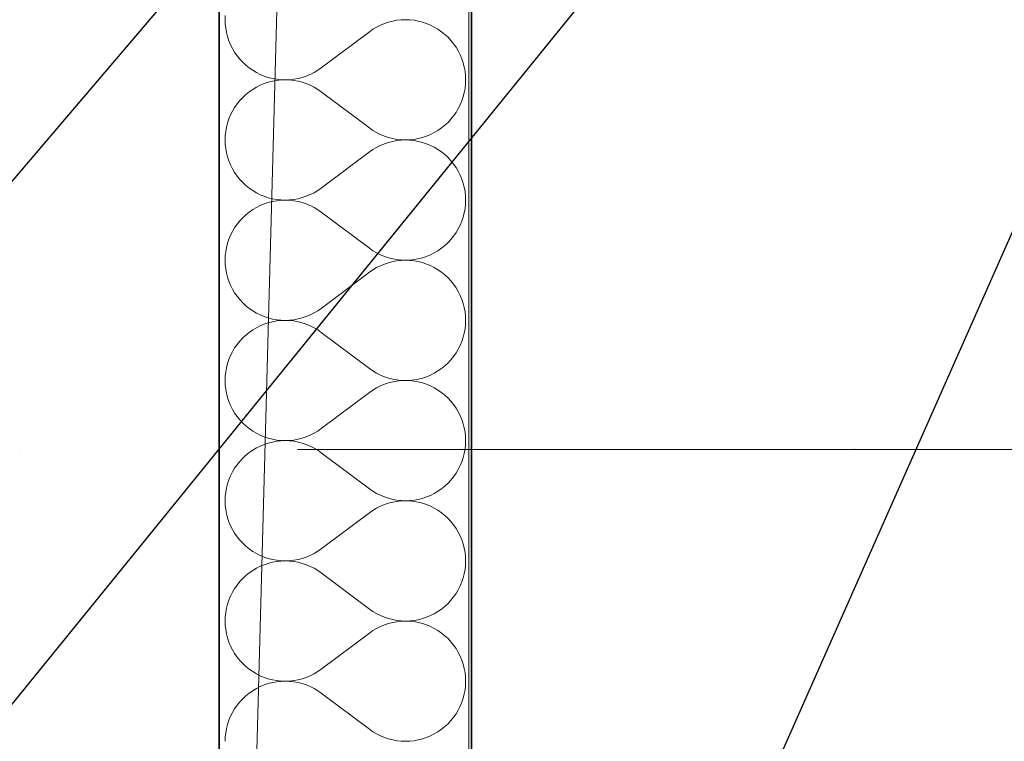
# Model space of a CAD drawing. Header units: millimetres. Extents: x -8078 to 241103, y -4319 to 602442.
# Tile 108 of 148: x 80044 to 80668, y 282429 to 282886. Entities that reach past the tile are written whole.
import ezdxf

# ---------------------------------------------------------------- set-up
doc = ezdxf.new("R2010")
doc.units = ezdxf.units.MM
doc.header["$MEASUREMENT"] = 0
doc.linetypes.add('Kropki i Kreski', pattern=[6.702778, 3.527778, -1.763889, 0, -1.411111])
for name, color, linetype in [('#podkład', 252, 'Continuous'), ('- A - ocieplenie', 7, 'Continuous'), ('FLUID-WK6-150-NUM', 7, 'Continuous'), ('Konstrukcja - Siatka mod', 7, 'Continuous'), ('Konstrukcja - Stropy', 7, 'Continuous'), ('Konstrukcja - Ściany zewnętrzne', 7, 'Continuous'), ('Okna Archicada', 7, 'Continuous')]:
    doc.layers.add(name, color=color, linetype=linetype)
doc.styles.add('FDBES', font='simplex.shx')
doc.dimstyles.new('FDBES', dxfattribs={"dimscale": 50, "dimtxt": 4, "dimasz": 2.5, "dimexe": 0.8, "dimexo": 2, "dimgap": 1, "dimtad": 1, "dimdsep": 46, "dimtxsty": 'FDBES', "dimcen": 2.5, "dimclrd": 4, "dimclre": 5, "dimadec": 0, "dimazin": 0, "dimtfac": 1, "dimtmove": 0, "dimatfit": 3, "dimfxl": 1, "dimarcsym": 0})

# ---------------------------------------------------------------- blocks, each defined once
blk = doc.blocks.new('UHYGFFFF')
at = {"layer": '- A - ocieplenie', "color": 252, "linetype": 'Continuous', "lineweight": 35, "ltscale": 100}
for p, q in [((19777.48, 387506.86), (19777.48, 382744.35)), ((19937.48, 382893.65), (19937.48, 387506.86))]:
    blk.add_line(p, q, dxfattribs=at)
at = {"layer": '- A - ocieplenie', "color": 252, "linetype": 'Continuous', "lineweight": 13, "ltscale": 100}
for p, q in [((19781.39, 383407.58), (19781.29, 383404.86)), ((19781.29, 383404.86), (19781.39, 383402.14)), ((19892.83, 383404.76), (19890.13, 383404.47)), ((19895.55, 383404.86), (19892.83, 383404.76)), ((19898.27, 383404.76), (19895.55, 383404.86)), ((19900.97, 383404.47), (19898.27, 383404.76)), ((19781.39, 383402.14), (19781.68, 383399.43)), ((19781.68, 383399.43), (19782.16, 383396.76)), ((19874.95, 383398.79), (19872.72, 383397.24)), ((19877.29, 383400.18), (19874.95, 383398.79)), ((19879.72, 383401.4), (19877.29, 383400.18)), ((19882.23, 383402.45), (19879.72, 383401.4)), ((19884.81, 383403.31), (19882.23, 383402.45)), ((19887.45, 383403.98), (19884.81, 383403.31)), ((19890.13, 383404.47), (19887.45, 383403.98)), ((19903.65, 383403.99), (19900.97, 383404.47)), ((19906.29, 383403.32), (19903.65, 383403.99)), ((19908.87, 383402.46), (19906.29, 383403.32)), ((19911.38, 383401.42), (19908.87, 383402.46)), ((19913.82, 383400.21), (19911.38, 383401.42)), ((19916.16, 383398.82), (19913.82, 383400.21)), ((19918.39, 383397.27), (19916.16, 383398.82)), ((19782.16, 383396.76), (19782.83, 383394.12)), ((19782.83, 383394.12), (19783.69, 383391.54)), ((19872.72, 383397.24), (19842.24, 383374.38)), ((19920.51, 383395.56), (19918.39, 383397.27)), ((19922.5, 383393.71), (19920.51, 383395.56)), ((19924.36, 383391.72), (19922.5, 383393.71)), ((19783.69, 383391.54), (19784.73, 383389.03)), ((19784.73, 383389.03), (19785.95, 383386.59)), ((19785.95, 383386.59), (19787.34, 383384.25)), ((19926.07, 383389.6), (19924.36, 383391.72)), ((19927.62, 383387.37), (19926.07, 383389.6)), ((19929.01, 383385.03), (19927.62, 383387.37)), ((19787.34, 383384.25), (19788.89, 383382.02)), ((19788.89, 383382.02), (19790.6, 383379.9)), ((19790.6, 383379.9), (19792.46, 383377.91)), ((19930.23, 383382.59), (19929.01, 383385.03)), ((19931.27, 383380.08), (19930.23, 383382.59)), ((19932.13, 383377.5), (19931.27, 383380.08)), ((19792.46, 383377.91), (19794.45, 383376.06)), ((19794.45, 383376.06), (19796.57, 383374.35)), ((19796.57, 383374.35), (19798.8, 383372.8)), ((19840.01, 383372.83), (19842.24, 383374.38)), ((19932.8, 383374.86), (19932.13, 383377.5)), ((19933.28, 383372.19), (19932.8, 383374.86)), ((19798.8, 383372.8), (19801.14, 383371.41)), ((19801.14, 383371.41), (19803.58, 383370.2)), ((19803.58, 383370.2), (19806.09, 383369.16)), ((19806.09, 383369.16), (19808.67, 383368.3)), ((19808.67, 383368.3), (19811.31, 383367.63)), ((19811.31, 383367.63), (19813.99, 383367.15)), ((19824.83, 383367.15), (19827.51, 383367.64)), ((19827.51, 383367.64), (19830.15, 383368.31)), ((19830.15, 383368.31), (19832.73, 383369.18)), ((19832.73, 383369.18), (19835.24, 383370.22)), ((19835.24, 383370.22), (19837.67, 383371.44)), ((19837.67, 383371.44), (19840.01, 383372.83)), ((19933.57, 383369.48), (19933.28, 383372.19)), ((19933.67, 383366.76), (19933.57, 383369.48)), ((19801.14, 383362.11), (19798.8, 383360.72)), ((19803.58, 383363.33), (19801.14, 383362.11)), ((19806.09, 383364.37), (19803.58, 383363.33)), ((19808.67, 383365.23), (19806.09, 383364.37)), ((19811.31, 383365.9), (19808.67, 383365.23)), ((19813.99, 383366.38), (19811.31, 383365.9)), ((19813.99, 383367.15), (19816.69, 383366.86)), ((19816.69, 383366.67), (19813.99, 383366.38)), ((19816.69, 383366.86), (19819.41, 383366.76)), ((19819.41, 383366.76), (19816.69, 383366.67)), ((19819.41, 383366.76), (19822.13, 383366.86)), ((19822.13, 383366.66), (19819.41, 383366.76)), ((19822.13, 383366.86), (19824.83, 383367.15)), ((19824.83, 383366.37), (19822.13, 383366.66)), ((19827.51, 383365.89), (19824.83, 383366.37)), ((19830.15, 383365.21), (19827.51, 383365.89)), ((19832.73, 383364.35), (19830.15, 383365.21)), ((19835.24, 383363.31), (19832.73, 383364.35)), ((19837.67, 383362.09), (19835.24, 383363.31)), ((19840.01, 383360.7), (19837.67, 383362.09)), ((19932.8, 383358.66), (19933.28, 383361.34)), ((19933.28, 383361.34), (19933.57, 383364.04)), ((19933.57, 383364.04), (19933.67, 383366.76)), ((19792.46, 383355.61), (19790.6, 383353.62)), ((19794.45, 383357.47), (19792.46, 383355.61)), ((19796.57, 383359.17), (19794.45, 383357.47)), ((19798.8, 383360.72), (19796.57, 383359.17)), ((19842.24, 383359.14), (19840.01, 383360.7)), ((19872.72, 383336.29), (19842.24, 383359.14)), ((19931.27, 383353.44), (19932.13, 383356.03)), ((19932.13, 383356.03), (19932.8, 383358.66)), ((19787.34, 383349.27), (19785.95, 383346.93)), ((19788.89, 383351.51), (19787.34, 383349.27)), ((19790.6, 383353.62), (19788.89, 383351.51)), ((19929.01, 383348.5), (19930.23, 383350.93)), ((19930.23, 383350.93), (19931.27, 383353.44)), ((19784.73, 383344.5), (19783.69, 383341.99)), ((19785.95, 383346.93), (19784.73, 383344.5)), ((19924.36, 383341.81), (19926.07, 383343.93)), ((19926.07, 383343.93), (19927.62, 383346.16)), ((19927.62, 383346.16), (19929.01, 383348.5)), ((19782.16, 383336.77), (19781.68, 383334.09)), ((19782.83, 383339.4), (19782.16, 383336.77)), ((19783.69, 383341.99), (19782.83, 383339.4)), ((19872.72, 383336.29), (19874.95, 383334.73)), ((19916.16, 383334.71), (19918.39, 383336.26)), ((19918.39, 383336.26), (19920.51, 383337.96)), ((19920.51, 383337.96), (19922.5, 383339.82)), ((19922.5, 383339.82), (19924.36, 383341.81)), ((19781.39, 383331.39), (19781.29, 383328.67)), ((19781.68, 383334.09), (19781.39, 383331.39)), ((19874.95, 383334.73), (19877.29, 383333.34)), ((19877.29, 383333.34), (19879.72, 383332.12)), ((19879.72, 383332.12), (19882.23, 383331.08)), ((19882.23, 383331.08), (19884.81, 383330.22)), ((19884.81, 383330.22), (19887.45, 383329.54)), ((19903.65, 383329.53), (19906.29, 383330.21)), ((19906.29, 383330.21), (19908.87, 383331.06)), ((19908.87, 383331.06), (19911.38, 383332.1)), ((19911.38, 383332.1), (19913.82, 383333.32)), ((19913.82, 383333.32), (19916.16, 383334.71)), ((19781.29, 383328.67), (19781.39, 383325.95)), ((19781.39, 383325.95), (19781.68, 383323.24)), ((19877.29, 383323.99), (19874.95, 383322.6)), ((19879.72, 383325.21), (19877.29, 383323.99)), ((19882.23, 383326.26), (19879.72, 383325.21)), ((19884.81, 383327.12), (19882.23, 383326.26)), ((19887.45, 383327.79), (19884.81, 383327.12)), ((19887.45, 383329.54), (19890.13, 383329.06)), ((19890.13, 383328.28), (19887.45, 383327.79)), ((19890.13, 383329.06), (19892.83, 383328.77)), ((19892.83, 383328.57), (19890.13, 383328.28)), ((19892.83, 383328.77), (19895.55, 383328.67)), ((19895.55, 383328.67), (19892.83, 383328.57)), ((19895.55, 383328.67), (19898.27, 383328.76)), ((19898.27, 383328.57), (19895.55, 383328.67)), ((19898.27, 383328.76), (19900.97, 383329.05)), ((19900.97, 383328.28), (19898.27, 383328.57)), ((19900.97, 383329.05), (19903.65, 383329.53)), ((19903.65, 383327.8), (19900.97, 383328.28)), ((19906.29, 383327.13), (19903.65, 383327.8)), ((19908.87, 383326.27), (19906.29, 383327.13)), ((19911.38, 383325.23), (19908.87, 383326.27)), ((19913.82, 383324.02), (19911.38, 383325.23)), ((19916.16, 383322.63), (19913.82, 383324.02)), ((19781.68, 383323.24), (19782.16, 383320.57)), ((19782.16, 383320.57), (19782.83, 383317.93)), ((19782.83, 383317.93), (19783.69, 383315.35)), ((19872.72, 383321.05), (19842.24, 383298.19)), ((19874.95, 383322.6), (19872.72, 383321.05)), ((19918.39, 383321.08), (19916.16, 383322.63)), ((19920.51, 383319.37), (19918.39, 383321.08)), ((19922.5, 383317.52), (19920.51, 383319.37)), ((19924.36, 383315.53), (19922.5, 383317.52)), ((19783.69, 383315.35), (19784.73, 383312.84)), ((19784.73, 383312.84), (19785.95, 383310.4)), ((19926.07, 383313.41), (19924.36, 383315.53)), ((19927.62, 383311.18), (19926.07, 383313.41)), ((19929.01, 383308.84), (19927.62, 383311.18)), ((19785.95, 383310.4), (19787.34, 383308.06)), ((19787.34, 383308.06), (19788.89, 383305.83)), ((19788.89, 383305.83), (19790.6, 383303.71)), ((19930.23, 383306.4), (19929.01, 383308.84)), ((19931.27, 383303.89), (19930.23, 383306.4)), ((19790.6, 383303.71), (19792.46, 383301.72)), ((19792.46, 383301.72), (19794.45, 383299.87)), ((19794.45, 383299.87), (19796.57, 383298.16)), ((19932.13, 383301.31), (19931.27, 383303.89)), ((19932.8, 383298.67), (19932.13, 383301.31)), ((19796.57, 383298.16), (19798.8, 383296.61)), ((19798.8, 383296.61), (19801.14, 383295.22)), ((19801.14, 383295.22), (19803.58, 383294.01)), ((19803.58, 383294.01), (19806.09, 383292.97)), ((19806.09, 383292.97), (19808.67, 383292.11)), ((19830.15, 383292.12), (19832.73, 383292.98)), ((19832.73, 383292.98), (19835.24, 383294.03)), ((19835.24, 383294.03), (19837.67, 383295.25)), ((19837.67, 383295.25), (19840.01, 383296.64)), ((19840.01, 383296.64), (19842.24, 383298.19)), ((19933.28, 383296), (19932.8, 383298.67)), ((19933.57, 383293.29), (19933.28, 383296)), ((19933.67, 383290.57), (19933.57, 383293.29)), ((19803.58, 383287.14), (19801.14, 383285.92)), ((19806.09, 383288.18), (19803.58, 383287.14)), ((19808.67, 383289.03), (19806.09, 383288.18)), ((19808.67, 383292.11), (19811.31, 383291.44)), ((19811.31, 383289.71), (19808.67, 383289.03)), ((19811.31, 383291.44), (19813.99, 383290.96)), ((19813.99, 383290.19), (19811.31, 383289.71)), ((19813.99, 383290.96), (19816.69, 383290.67)), ((19816.69, 383290.48), (19813.99, 383290.19)), ((19816.69, 383290.67), (19819.41, 383290.57)), ((19819.41, 383290.57), (19816.69, 383290.48)), ((19819.41, 383290.57), (19822.13, 383290.67)), ((19822.13, 383290.47), (19819.41, 383290.57)), ((19822.13, 383290.67), (19824.83, 383290.96)), ((19824.83, 383290.18), (19822.13, 383290.47)), ((19824.83, 383290.96), (19827.51, 383291.45)), ((19827.51, 383289.7), (19824.83, 383290.18)), ((19827.51, 383291.45), (19830.15, 383292.12)), ((19830.15, 383289.02), (19827.51, 383289.7)), ((19832.73, 383288.16), (19830.15, 383289.02)), ((19835.24, 383287.12), (19832.73, 383288.16)), ((19837.67, 383285.9), (19835.24, 383287.12)), ((19933.28, 383285.15), (19933.57, 383287.85)), ((19933.57, 383287.85), (19933.67, 383290.57)), ((19794.45, 383281.28), (19792.46, 383279.42)), ((19796.57, 383282.98), (19794.45, 383281.28)), ((19798.8, 383284.53), (19796.57, 383282.98)), ((19801.14, 383285.92), (19798.8, 383284.53)), ((19840.01, 383284.51), (19837.67, 383285.9)), ((19842.24, 383282.95), (19840.01, 383284.51)), ((19872.72, 383260.1), (19842.24, 383282.95)), ((19932.13, 383279.84), (19932.8, 383282.47)), ((19932.8, 383282.47), (19933.28, 383285.15)), ((19788.89, 383275.31), (19787.34, 383273.08)), ((19790.6, 383277.43), (19788.89, 383275.31)), ((19792.46, 383279.42), (19790.6, 383277.43)), ((19929.01, 383272.31), (19930.23, 383274.74)), ((19930.23, 383274.74), (19931.27, 383277.25)), ((19931.27, 383277.25), (19932.13, 383279.84)), ((19784.73, 383268.31), (19783.69, 383265.8)), ((19785.95, 383270.74), (19784.73, 383268.31)), ((19787.34, 383273.08), (19785.95, 383270.74)), ((19924.36, 383265.62), (19926.07, 383267.73)), ((19926.07, 383267.73), (19927.62, 383269.97)), ((19927.62, 383269.97), (19929.01, 383272.31)), ((19782.83, 383263.21), (19782.16, 383260.58)), ((19783.69, 383265.8), (19782.83, 383263.21)), ((19918.39, 383260.07), (19920.51, 383261.77)), ((19920.51, 383261.77), (19922.5, 383263.63)), ((19922.5, 383263.63), (19924.36, 383265.62)), ((19781.39, 383255.2), (19781.29, 383252.48)), ((19781.68, 383257.9), (19781.39, 383255.2)), ((19782.16, 383260.58), (19781.68, 383257.9)), ((19872.72, 383260.1), (19874.95, 383258.54)), ((19874.95, 383258.54), (19877.29, 383257.15)), ((19877.29, 383257.15), (19879.72, 383255.93)), ((19879.72, 383255.93), (19882.23, 383254.89)), ((19908.87, 383254.87), (19911.38, 383255.91)), ((19911.38, 383255.91), (19913.82, 383257.13)), ((19913.82, 383257.13), (19916.16, 383258.52)), ((19916.16, 383258.52), (19918.39, 383260.07)), ((19781.29, 383252.48), (19781.39, 383249.76)), ((19781.39, 383249.76), (19781.68, 383247.05)), ((19879.72, 383249.02), (19877.29, 383247.8)), ((19882.23, 383250.06), (19879.72, 383249.02)), ((19882.23, 383254.89), (19884.81, 383254.03)), ((19884.81, 383250.93), (19882.23, 383250.06)), ((19884.81, 383254.03), (19887.45, 383253.35)), ((19887.45, 383251.6), (19884.81, 383250.93)), ((19887.45, 383253.35), (19890.13, 383252.87)), ((19890.13, 383252.09), (19887.45, 383251.6)), ((19890.13, 383252.87), (19892.83, 383252.58)), ((19892.83, 383252.38), (19890.13, 383252.09)), ((19892.83, 383252.58), (19895.55, 383252.48)), ((19895.55, 383252.48), (19892.83, 383252.38)), ((19895.55, 383252.48), (19898.27, 383252.57)), ((19898.27, 383252.38), (19895.55, 383252.48)), ((19898.27, 383252.57), (19900.97, 383252.86)), ((19900.97, 383252.09), (19898.27, 383252.38)), ((19900.97, 383252.86), (19903.65, 383253.34)), ((19903.65, 383251.61), (19900.97, 383252.09)), ((19903.65, 383253.34), (19906.29, 383254.01)), ((19906.29, 383250.94), (19903.65, 383251.61)), ((19906.29, 383254.01), (19908.87, 383254.87)), ((19908.87, 383250.08), (19906.29, 383250.94)), ((19911.38, 383249.04), (19908.87, 383250.08)), ((19913.82, 383247.83), (19911.38, 383249.04)), ((19781.68, 383247.05), (19782.16, 383244.38)), ((19782.16, 383244.38), (19782.83, 383241.74)), ((19872.72, 383244.86), (19842.24, 383222)), ((19874.95, 383246.41), (19872.72, 383244.86)), ((19877.29, 383247.8), (19874.95, 383246.41)), ((19916.16, 383246.44), (19913.82, 383247.83)), ((19918.39, 383244.89), (19916.16, 383246.44)), ((19920.51, 383243.18), (19918.39, 383244.89)), ((19922.5, 383241.33), (19920.51, 383243.18)), ((19782.83, 383241.74), (19783.69, 383239.16)), ((19783.69, 383239.16), (19784.73, 383236.65)), ((19784.73, 383236.65), (19785.95, 383234.21)), ((19924.36, 383239.34), (19922.5, 383241.33)), ((19926.07, 383237.22), (19924.36, 383239.34)), ((19927.62, 383234.99), (19926.07, 383237.22)), ((19785.95, 383234.21), (19787.34, 383231.87)), ((19787.34, 383231.87), (19788.89, 383229.64)), ((19929.01, 383232.65), (19927.62, 383234.99)), ((19930.23, 383230.21), (19929.01, 383232.65)), ((19931.27, 383227.7), (19930.23, 383230.21)), ((19788.89, 383229.64), (19790.6, 383227.52)), ((19790.6, 383227.52), (19792.46, 383225.53)), ((19792.46, 383225.53), (19794.45, 383223.68)), ((19932.13, 383225.12), (19931.27, 383227.7)), ((19932.8, 383222.48), (19932.13, 383225.12)), ((19794.45, 383223.68), (19796.57, 383221.97)), ((19796.57, 383221.97), (19798.8, 383220.42)), ((19798.8, 383220.42), (19801.14, 383219.03)), ((19801.14, 383219.03), (19803.58, 383217.82)), ((19803.58, 383217.82), (19806.09, 383216.78)), ((19832.73, 383216.79), (19835.24, 383217.84)), ((19835.24, 383217.84), (19837.67, 383219.06)), ((19837.67, 383219.06), (19840.01, 383220.45)), ((19840.01, 383220.45), (19842.24, 383222)), ((19933.28, 383219.81), (19932.8, 383222.48)), ((19933.57, 383217.1), (19933.28, 383219.81)), ((19806.09, 383211.99), (19803.58, 383210.95)), ((19806.09, 383216.78), (19808.67, 383215.92)), ((19808.67, 383212.84), (19806.09, 383211.99)), ((19808.67, 383215.92), (19811.31, 383215.25)), ((19811.31, 383213.52), (19808.67, 383212.84)), ((19811.31, 383215.25), (19813.99, 383214.77)), ((19813.99, 383214), (19811.31, 383213.52)), ((19813.99, 383214.77), (19816.69, 383214.48)), ((19816.69, 383214.29), (19813.99, 383214)), ((19816.69, 383214.48), (19819.41, 383214.38)), ((19819.41, 383214.38), (19816.69, 383214.29)), ((19819.41, 383214.38), (19822.13, 383214.48)), ((19822.13, 383214.28), (19819.41, 383214.38)), ((19822.13, 383214.48), (19824.83, 383214.77)), ((19824.83, 383213.99), (19822.13, 383214.28)), ((19824.83, 383214.77), (19827.51, 383215.26)), ((19827.51, 383213.51), (19824.83, 383213.99)), ((19827.51, 383215.26), (19830.15, 383215.93)), ((19830.15, 383212.83), (19827.51, 383213.51)), ((19830.15, 383215.93), (19832.73, 383216.79)), ((19832.73, 383211.97), (19830.15, 383212.83)), ((19835.24, 383210.93), (19832.73, 383211.97)), ((19933.28, 383208.96), (19933.57, 383211.66)), ((19933.67, 383214.38), (19933.57, 383217.1)), ((19933.57, 383211.66), (19933.67, 383214.38)), ((19796.57, 383206.79), (19794.45, 383205.09)), ((19798.8, 383208.34), (19796.57, 383206.79)), ((19801.14, 383209.73), (19798.8, 383208.34)), ((19803.58, 383210.95), (19801.14, 383209.73)), ((19837.67, 383209.71), (19835.24, 383210.93)), ((19840.01, 383208.32), (19837.67, 383209.71)), ((19842.24, 383206.76), (19840.01, 383208.32)), ((19872.72, 383183.91), (19842.24, 383206.76)), ((19932.13, 383203.64), (19932.8, 383206.28)), ((19932.8, 383206.28), (19933.28, 383208.96)), ((19788.89, 383199.12), (19787.34, 383196.89)), ((19790.6, 383201.24), (19788.89, 383199.12)), ((19792.46, 383203.23), (19790.6, 383201.24)), ((19794.45, 383205.09), (19792.46, 383203.23)), ((19930.23, 383198.55), (19931.27, 383201.06)), ((19931.27, 383201.06), (19932.13, 383203.64)), ((19785.95, 383194.55), (19784.73, 383192.12)), ((19787.34, 383196.89), (19785.95, 383194.55)), ((19926.07, 383191.54), (19927.62, 383193.78)), ((19927.62, 383193.78), (19929.01, 383196.12)), ((19929.01, 383196.12), (19930.23, 383198.55)), ((19782.83, 383187.02), (19782.16, 383184.39)), ((19783.69, 383189.6), (19782.83, 383187.02)), ((19784.73, 383192.12), (19783.69, 383189.6)), ((19920.51, 383185.58), (19922.5, 383187.44)), ((19922.5, 383187.44), (19924.36, 383189.43)), ((19924.36, 383189.43), (19926.07, 383191.54)), ((19781.68, 383181.71), (19781.39, 383179.01)), ((19782.16, 383184.39), (19781.68, 383181.71)), ((19872.72, 383183.91), (19874.95, 383182.35)), ((19874.95, 383182.35), (19877.29, 383180.96)), ((19877.29, 383180.96), (19879.72, 383179.74)), ((19911.38, 383179.72), (19913.82, 383180.94)), ((19913.82, 383180.94), (19916.16, 383182.33)), ((19916.16, 383182.33), (19918.39, 383183.88)), ((19918.39, 383183.88), (19920.51, 383185.58)), ((19781.39, 383179.01), (19781.29, 383176.29)), ((19781.29, 383176.29), (19781.39, 383173.57)), ((19879.72, 383179.74), (19882.23, 383178.7)), ((19882.23, 383178.7), (19884.81, 383177.84)), ((19884.81, 383174.74), (19882.23, 383173.87)), ((19884.81, 383177.84), (19887.45, 383177.16)), ((19887.45, 383175.41), (19884.81, 383174.74)), ((19887.45, 383177.16), (19890.13, 383176.68)), ((19890.13, 383175.9), (19887.45, 383175.41)), ((19890.13, 383176.68), (19892.83, 383176.39)), ((19892.83, 383176.19), (19890.13, 383175.9)), ((19892.83, 383176.39), (19895.55, 383176.29)), ((19895.55, 383176.29), (19892.83, 383176.19)), ((19895.55, 383176.29), (19898.27, 383176.38)), ((19898.27, 383176.19), (19895.55, 383176.29)), ((19898.27, 383176.38), (19900.97, 383176.67)), ((19900.97, 383175.9), (19898.27, 383176.19)), ((19900.97, 383176.67), (19903.65, 383177.15)), ((19903.65, 383175.42), (19900.97, 383175.9)), ((19903.65, 383177.15), (19906.29, 383177.82)), ((19906.29, 383174.75), (19903.65, 383175.42)), ((19906.29, 383177.82), (19908.87, 383178.68)), ((19908.87, 383173.89), (19906.29, 383174.75)), ((19908.87, 383178.68), (19911.38, 383179.72)), ((19781.39, 383173.57), (19781.68, 383170.86)), ((19781.68, 383170.86), (19782.16, 383168.19)), ((19782.16, 383168.19), (19782.83, 383165.55)), ((19872.72, 383168.67), (19842.24, 383145.81)), ((19874.95, 383170.22), (19872.72, 383168.67)), ((19877.29, 383171.61), (19874.95, 383170.22)), ((19879.72, 383172.83), (19877.29, 383171.61)), ((19882.23, 383173.87), (19879.72, 383172.83)), ((19911.38, 383172.85), (19908.87, 383173.89)), ((19913.82, 383171.63), (19911.38, 383172.85)), ((19916.16, 383170.25), (19913.82, 383171.63)), ((19918.39, 383168.7), (19916.16, 383170.25)), ((19920.51, 383166.99), (19918.39, 383168.7)), ((19782.83, 383165.55), (19783.69, 383162.97)), ((19783.69, 383162.97), (19784.73, 383160.46)), ((19922.5, 383165.14), (19920.51, 383166.99)), ((19924.36, 383163.15), (19922.5, 383165.14)), ((19926.07, 383161.03), (19924.36, 383163.15)), ((19784.73, 383160.46), (19785.95, 383158.02)), ((19785.95, 383158.02), (19787.34, 383155.68)), ((19787.34, 383155.68), (19788.89, 383153.45)), ((19927.62, 383158.79), (19926.07, 383161.03)), ((19929.01, 383156.46), (19927.62, 383158.79)), ((19930.23, 383154.02), (19929.01, 383156.46)), ((19788.89, 383153.45), (19790.6, 383151.33)), ((19790.6, 383151.33), (19792.46, 383149.34)), ((19792.46, 383149.34), (19794.45, 383147.49)), ((19931.27, 383151.51), (19930.23, 383154.02)), ((19932.13, 383148.93), (19931.27, 383151.51)), ((19794.45, 383147.49), (19796.57, 383145.78)), ((19796.57, 383145.78), (19798.8, 383144.23)), ((19798.8, 383144.23), (19801.14, 383142.84)), ((19801.14, 383142.84), (19803.58, 383141.63)), ((19835.24, 383141.65), (19837.67, 383142.87)), ((19837.67, 383142.87), (19840.01, 383144.26)), ((19840.01, 383144.26), (19842.24, 383145.81)), ((19932.8, 383146.29), (19932.13, 383148.93)), ((19933.28, 383143.62), (19932.8, 383146.29)), ((19933.57, 383140.91), (19933.28, 383143.62)), ((19803.58, 383141.63), (19806.09, 383140.59)), ((19806.09, 383140.59), (19808.67, 383139.73)), ((19808.67, 383136.65), (19806.09, 383135.8)), ((19808.67, 383139.73), (19811.31, 383139.06)), ((19811.31, 383137.33), (19808.67, 383136.65)), ((19811.31, 383139.06), (19813.99, 383138.58)), ((19813.99, 383137.81), (19811.31, 383137.33)), ((19813.99, 383138.58), (19816.69, 383138.29)), ((19816.69, 383138.1), (19813.99, 383137.81)), ((19816.69, 383138.29), (19819.41, 383138.19)), ((19819.41, 383138.19), (19816.69, 383138.1)), ((19819.41, 383138.19), (19822.13, 383138.29)), ((19822.13, 383138.09), (19819.41, 383138.19)), ((19822.13, 383138.29), (19824.83, 383138.58)), ((19824.83, 383137.8), (19822.13, 383138.09)), ((19824.83, 383138.58), (19827.51, 383139.07)), ((19827.51, 383137.31), (19824.83, 383137.8)), ((19827.51, 383139.07), (19830.15, 383139.74)), ((19830.15, 383136.64), (19827.51, 383137.31)), ((19830.15, 383139.74), (19832.73, 383140.6)), ((19832.73, 383135.78), (19830.15, 383136.64)), ((19832.73, 383140.6), (19835.24, 383141.65)), ((19933.67, 383138.19), (19933.57, 383140.91)), ((19933.57, 383135.47), (19933.67, 383138.19)), ((19796.57, 383130.6), (19794.45, 383128.9)), ((19798.8, 383132.15), (19796.57, 383130.6)), ((19801.14, 383133.54), (19798.8, 383132.15)), ((19803.58, 383134.76), (19801.14, 383133.54)), ((19806.09, 383135.8), (19803.58, 383134.76)), ((19835.24, 383134.74), (19832.73, 383135.78)), ((19837.67, 383133.52), (19835.24, 383134.74)), ((19840.01, 383132.13), (19837.67, 383133.52)), ((19842.24, 383130.57), (19840.01, 383132.13)), ((19872.72, 383107.72), (19842.24, 383130.57)), ((19932.8, 383130.09), (19933.28, 383132.77)), ((19933.28, 383132.77), (19933.57, 383135.47)), ((19790.6, 383125.05), (19788.89, 383122.93)), ((19792.46, 383127.04), (19790.6, 383125.05)), ((19794.45, 383128.9), (19792.46, 383127.04)), ((19930.23, 383122.36), (19931.27, 383124.87)), ((19931.27, 383124.87), (19932.13, 383127.45)), ((19932.13, 383127.45), (19932.8, 383130.09)), ((19785.95, 383118.36), (19784.73, 383115.93)), ((19787.34, 383120.7), (19785.95, 383118.36)), ((19788.89, 383122.93), (19787.34, 383120.7)), ((19927.62, 383117.59), (19929.01, 383119.93)), ((19929.01, 383119.93), (19930.23, 383122.36)), ((19783.69, 383113.41), (19782.83, 383110.83)), ((19784.73, 383115.93), (19783.69, 383113.41)), ((19922.5, 383111.25), (19924.36, 383113.24)), ((19924.36, 383113.24), (19926.07, 383115.35)), ((19926.07, 383115.35), (19927.62, 383117.59)), ((19781.68, 383105.52), (19781.39, 383102.81)), ((19782.16, 383108.2), (19781.68, 383105.52)), ((19782.83, 383110.83), (19782.16, 383108.2)), ((19872.72, 383107.72), (19874.95, 383106.16)), ((19874.95, 383106.16), (19877.29, 383104.77)), ((19913.82, 383104.75), (19916.16, 383106.14)), ((19916.16, 383106.14), (19918.39, 383107.69)), ((19918.39, 383107.69), (19920.51, 383109.39)), ((19920.51, 383109.39), (19922.5, 383111.25)), ((19781.39, 383102.81), (19781.29, 383100.1)), ((19781.29, 383100.1), (19781.39, 383097.38)), ((19877.29, 383104.77), (19879.72, 383103.55)), ((19879.72, 383103.55), (19882.23, 383102.51)), ((19882.23, 383102.51), (19884.81, 383101.65)), ((19884.81, 383101.65), (19887.45, 383100.97)), ((19887.45, 383099.22), (19884.81, 383098.54)), ((19887.45, 383100.97), (19890.13, 383100.49)), ((19890.13, 383099.7), (19887.45, 383099.22)), ((19890.13, 383100.49), (19892.83, 383100.2)), ((19892.83, 383100), (19890.13, 383099.7)), ((19892.83, 383100.2), (19895.55, 383100.1)), ((19895.55, 383100.1), (19892.83, 383100)), ((19895.55, 383100.1), (19898.27, 383100.19)), ((19898.27, 383100), (19895.55, 383100.1)), ((19898.27, 383100.19), (19900.97, 383100.48)), ((19900.97, 383099.71), (19898.27, 383100)), ((19900.97, 383100.48), (19903.65, 383100.96)), ((19903.65, 383099.23), (19900.97, 383099.71)), ((19903.65, 383100.96), (19906.29, 383101.63)), ((19906.29, 383098.56), (19903.65, 383099.23)), ((19906.29, 383101.63), (19908.87, 383102.49)), ((19908.87, 383102.49), (19911.38, 383103.53)), ((19911.38, 383103.53), (19913.82, 383104.75)), ((19781.39, 383097.38), (19781.68, 383094.67)), ((19781.68, 383094.67), (19782.16, 383092)), ((19874.95, 383094.03), (19872.72, 383092.48)), ((19877.29, 383095.42), (19874.95, 383094.03)), ((19879.72, 383096.64), (19877.29, 383095.42)), ((19882.23, 383097.68), (19879.72, 383096.64)), ((19884.81, 383098.54), (19882.23, 383097.68)), ((19908.87, 383097.7), (19906.29, 383098.56)), ((19911.38, 383096.66), (19908.87, 383097.7)), ((19913.82, 383095.44), (19911.38, 383096.66)), ((19916.16, 383094.06), (19913.82, 383095.44)), ((19918.39, 383092.51), (19916.16, 383094.06)), ((19782.16, 383092), (19782.83, 383089.36)), ((19782.83, 383089.36), (19783.69, 383086.78)), ((19783.69, 383086.78), (19784.73, 383084.26)), ((19872.72, 383092.48), (19842.24, 383069.62)), ((19920.51, 383090.8), (19918.39, 383092.51)), ((19922.5, 383088.95), (19920.51, 383090.8)), ((19924.36, 383086.96), (19922.5, 383088.95)), ((19926.07, 383084.84), (19924.36, 383086.96)), ((19784.73, 383084.26), (19785.95, 383081.83)), ((19785.95, 383081.83), (19787.34, 383079.49)), ((19927.62, 383082.6), (19926.07, 383084.84)), ((19929.01, 383080.26), (19927.62, 383082.6)), ((19787.34, 383079.49), (19788.89, 383077.26)), ((19788.89, 383077.26), (19790.6, 383075.14)), ((19790.6, 383075.14), (19792.46, 383073.15)), ((19930.23, 383077.83), (19929.01, 383080.26)), ((19931.27, 383075.32), (19930.23, 383077.83)), ((19932.13, 383072.74), (19931.27, 383075.32)), ((19792.46, 383073.15), (19794.45, 383071.3)), ((19794.45, 383071.3), (19796.57, 383069.59)), ((19796.57, 383069.59), (19798.8, 383068.04)), ((19798.8, 383068.04), (19801.14, 383066.65)), ((19837.67, 383066.68), (19840.01, 383068.07)), ((19840.01, 383068.07), (19842.24, 383069.62)), ((19932.8, 383070.1), (19932.13, 383072.74)), ((19933.28, 383067.42), (19932.8, 383070.1)), ((19801.14, 383066.65), (19803.58, 383065.44)), ((19803.58, 383065.44), (19806.09, 383064.4)), ((19806.09, 383064.4), (19808.67, 383063.54)), ((19808.67, 383063.54), (19811.31, 383062.87)), ((19811.31, 383062.87), (19813.99, 383062.39)), ((19813.99, 383062.39), (19816.69, 383062.1)), ((19816.69, 383061.91), (19813.99, 383061.62)), ((19816.69, 383062.1), (19819.41, 383062)), ((19819.41, 383062), (19816.69, 383061.91)), ((19819.41, 383062), (19822.13, 383062.1)), ((19822.13, 383061.9), (19819.41, 383062)), ((19822.13, 383062.1), (19824.83, 383062.39)), ((19824.83, 383061.61), (19822.13, 383061.9)), ((19824.83, 383062.39), (19827.51, 383062.88)), ((19827.51, 383062.88), (19830.15, 383063.55)), ((19830.15, 383063.55), (19832.73, 383064.41)), ((19832.73, 383064.41), (19835.24, 383065.46)), ((19835.24, 383065.46), (19837.67, 383066.68)), ((19933.57, 383064.72), (19933.28, 383067.42)), ((19933.67, 383062), (19933.57, 383064.72)), ((19933.57, 383059.28), (19933.67, 383062)), ((19798.8, 383055.96), (19796.57, 383054.41)), ((19801.14, 383057.35), (19798.8, 383055.96)), ((19803.58, 383058.57), (19801.14, 383057.35)), ((19806.09, 383059.61), (19803.58, 383058.57)), ((19808.67, 383060.46), (19806.09, 383059.61)), ((19811.31, 383061.13), (19808.67, 383060.46)), ((19813.99, 383061.62), (19811.31, 383061.13)), ((19827.51, 383061.12), (19824.83, 383061.61)), ((19830.15, 383060.45), (19827.51, 383061.12)), ((19832.73, 383059.59), (19830.15, 383060.45)), ((19835.24, 383058.55), (19832.73, 383059.59)), ((19837.67, 383057.33), (19835.24, 383058.55)), ((19840.01, 383055.94), (19837.67, 383057.33)), ((19842.24, 383054.38), (19840.01, 383055.94)), ((19932.8, 383053.9), (19933.28, 383056.58)), ((19933.28, 383056.58), (19933.57, 383059.28)), ((19792.46, 383050.85), (19790.6, 383048.86)), ((19794.45, 383052.7), (19792.46, 383050.85)), ((19796.57, 383054.41), (19794.45, 383052.7)), ((19872.72, 383031.52), (19842.24, 383054.38)), ((19931.27, 383048.68), (19932.13, 383051.26)), ((19932.13, 383051.26), (19932.8, 383053.9)), ((19787.34, 383044.51), (19785.95, 383042.17)), ((19788.89, 383046.74), (19787.34, 383044.51)), ((19790.6, 383048.86), (19788.89, 383046.74)), ((19927.62, 383041.4), (19929.01, 383043.74)), ((19929.01, 383043.74), (19930.23, 383046.17)), ((19930.23, 383046.17), (19931.27, 383048.68)), ((19783.69, 383037.22), (19782.83, 383034.64)), ((19784.73, 383039.74), (19783.69, 383037.22)), ((19785.95, 383042.17), (19784.73, 383039.74)), ((19922.5, 383035.05), (19924.36, 383037.05)), ((19924.36, 383037.05), (19926.07, 383039.16)), ((19926.07, 383039.16), (19927.62, 383041.4)), ((19782.16, 383032.01), (19781.68, 383029.33)), ((19782.83, 383034.64), (19782.16, 383032.01)), ((19872.72, 383031.52), (19874.95, 383029.97)), ((19916.16, 383029.94), (19918.39, 383031.5)), ((19918.39, 383031.5), (19920.51, 383033.2)), ((19920.51, 383033.2), (19922.5, 383035.05)), ((19781.39, 383026.62), (19781.29, 383023.91)), ((19781.68, 383029.33), (19781.39, 383026.62)), ((19874.95, 383029.97), (19877.29, 383028.58)), ((19877.29, 383028.58), (19879.72, 383027.36)), ((19879.72, 383027.36), (19882.23, 383026.32)), ((19882.23, 383026.32), (19884.81, 383025.46)), ((19884.81, 383025.46), (19887.45, 383024.78)), ((19887.45, 383024.78), (19890.13, 383024.3)), ((19890.13, 383024.3), (19892.83, 383024)), ((19898.27, 383024), (19900.97, 383024.29)), ((19900.97, 383024.29), (19903.65, 383024.77)), ((19903.65, 383024.77), (19906.29, 383025.44)), ((19906.29, 383025.44), (19908.87, 383026.3)), ((19908.87, 383026.3), (19911.38, 383027.34)), ((19911.38, 383027.34), (19913.82, 383028.56)), ((19913.82, 383028.56), (19916.16, 383029.94)), ((19781.29, 383023.91), (19781.39, 383021.19)), ((19781.39, 383021.19), (19781.68, 383018.48)), ((19781.68, 383018.48), (19782.16, 383015.8)), ((19877.29, 383019.23), (19874.95, 383017.84)), ((19879.72, 383020.45), (19877.29, 383019.23)), ((19882.23, 383021.49), (19879.72, 383020.45)), ((19884.81, 383022.35), (19882.23, 383021.49)), ((19887.45, 383023.03), (19884.81, 383022.35)), ((19890.13, 383023.51), (19887.45, 383023.03)), ((19892.83, 383023.81), (19890.13, 383023.51)), ((19892.83, 383024), (19895.55, 383023.91)), ((19895.55, 383023.91), (19892.83, 383023.81)), ((19895.55, 383023.91), (19898.27, 383024)), ((19898.27, 383023.81), (19895.55, 383023.91)), ((19900.97, 383023.52), (19898.27, 383023.81)), ((19903.65, 383023.04), (19900.97, 383023.52)), ((19906.29, 383022.37), (19903.65, 383023.04)), ((19908.87, 383021.51), (19906.29, 383022.37)), ((19911.38, 383020.47), (19908.87, 383021.51)), ((19913.82, 383019.25), (19911.38, 383020.47)), ((19916.16, 383017.87), (19913.82, 383019.25)), ((19782.16, 383015.8), (19782.83, 383013.17)), ((19782.83, 383013.17), (19783.69, 383010.59)), ((19872.72, 383016.29), (19842.24, 382993.43)), ((19874.95, 383017.84), (19872.72, 383016.29)), ((19918.39, 383016.32), (19916.16, 383017.87)), ((19920.51, 383014.61), (19918.39, 383016.32)), ((19922.5, 383012.76), (19920.51, 383014.61)), ((19924.36, 383010.77), (19922.5, 383012.76)), ((19783.69, 383010.59), (19784.73, 383008.07)), ((19784.73, 383008.07), (19785.95, 383005.64)), ((19785.95, 383005.64), (19787.34, 383003.3)), ((19926.07, 383008.65), (19924.36, 383010.77)), ((19927.62, 383006.41), (19926.07, 383008.65)), ((19929.01, 383004.07), (19927.62, 383006.41)), ((19787.34, 383003.3), (19788.89, 383001.07)), ((19788.89, 383001.07), (19790.6, 382998.95)), ((19930.23, 383001.64), (19929.01, 383004.07)), ((19931.27, 382999.13), (19930.23, 383001.64)), ((19790.6, 382998.95), (19792.46, 382996.96)), ((19792.46, 382996.96), (19794.45, 382995.11)), ((19794.45, 382995.11), (19796.57, 382993.4)), ((19796.57, 382993.4), (19798.8, 382991.85)), ((19840.01, 382991.88), (19842.24, 382993.43)), ((19932.13, 382996.55), (19931.27, 382999.13)), ((19932.8, 382993.91), (19932.13, 382996.55)), ((19933.28, 382991.23), (19932.8, 382993.91)), ((19798.8, 382991.85), (19801.14, 382990.46)), ((19801.14, 382990.46), (19803.58, 382989.25)), ((19803.58, 382989.25), (19806.09, 382988.21)), ((19806.09, 382988.21), (19808.67, 382987.35)), ((19808.67, 382987.35), (19811.31, 382986.68)), ((19827.51, 382986.69), (19830.15, 382987.36)), ((19830.15, 382987.36), (19832.73, 382988.22)), ((19832.73, 382988.22), (19835.24, 382989.27)), ((19835.24, 382989.27), (19837.67, 382990.49)), ((19837.67, 382990.49), (19840.01, 382991.88)), ((19933.57, 382988.53), (19933.28, 382991.23)), ((19933.67, 382985.81), (19933.57, 382988.53)), ((19801.14, 382981.16), (19798.8, 382979.77)), ((19803.58, 382982.38), (19801.14, 382981.16)), ((19806.09, 382983.42), (19803.58, 382982.38)), ((19808.67, 382984.27), (19806.09, 382983.42)), ((19811.31, 382984.94), (19808.67, 382984.27)), ((19811.31, 382986.68), (19813.99, 382986.19)), ((19813.99, 382985.43), (19811.31, 382984.94)), ((19813.99, 382986.19), (19816.69, 382985.91)), ((19816.69, 382985.71), (19813.99, 382985.43)), ((19816.69, 382985.91), (19819.41, 382985.81)), ((19819.41, 382985.81), (19816.69, 382985.71)), ((19819.41, 382985.81), (19822.13, 382985.91)), ((19822.13, 382985.71), (19819.41, 382985.81)), ((19822.13, 382985.91), (19824.83, 382986.2)), ((19824.83, 382985.42), (19822.13, 382985.71)), ((19824.83, 382986.2), (19827.51, 382986.69)), ((19827.51, 382984.93), (19824.83, 382985.42)), ((19830.15, 382984.26), (19827.51, 382984.93)), ((19832.73, 382983.4), (19830.15, 382984.26)), ((19835.24, 382982.35), (19832.73, 382983.4)), ((19837.67, 382981.14), (19835.24, 382982.35)), ((19840.01, 382979.74), (19837.67, 382981.14)), ((19933.28, 382980.39), (19933.57, 382983.09)), ((19933.57, 382983.09), (19933.67, 382985.81)), ((19792.46, 382974.66), (19790.6, 382972.67)), ((19794.45, 382976.51), (19792.46, 382974.66)), ((19796.57, 382978.22), (19794.45, 382976.51)), ((19798.8, 382979.77), (19796.57, 382978.22)), ((19842.24, 382978.19), (19840.01, 382979.74)), ((19872.72, 382955.33), (19842.24, 382978.19)), ((19931.27, 382972.49), (19932.13, 382975.07)), ((19932.13, 382975.07), (19932.8, 382977.71)), ((19932.8, 382977.71), (19933.28, 382980.39)), ((19787.34, 382968.32), (19785.95, 382965.98)), ((19788.89, 382970.55), (19787.34, 382968.32)), ((19790.6, 382972.67), (19788.89, 382970.55)), ((19929.01, 382967.55), (19930.23, 382969.98)), ((19930.23, 382969.98), (19931.27, 382972.49)), ((19784.73, 382963.55), (19783.69, 382961.03)), ((19785.95, 382965.98), (19784.73, 382963.55)), ((19924.36, 382960.86), (19926.07, 382962.97)), ((19926.07, 382962.97), (19927.62, 382965.21)), ((19927.62, 382965.21), (19929.01, 382967.55)), ((19782.16, 382955.82), (19781.68, 382953.14)), ((19782.83, 382958.45), (19782.16, 382955.82)), ((19783.69, 382961.03), (19782.83, 382958.45)), ((19918.39, 382955.31), (19920.51, 382957.01)), ((19920.51, 382957.01), (19922.5, 382958.86)), ((19922.5, 382958.86), (19924.36, 382960.86)), ((19781.39, 382950.43), (19781.29, 382947.72)), ((19781.68, 382953.14), (19781.39, 382950.43)), ((19872.72, 382955.33), (19874.95, 382953.78)), ((19874.95, 382953.78), (19877.29, 382952.39)), ((19877.29, 382952.39), (19879.72, 382951.17)), ((19879.72, 382951.17), (19882.23, 382950.13)), ((19882.23, 382950.13), (19884.81, 382949.27)), ((19906.29, 382949.25), (19908.87, 382950.11)), ((19908.87, 382950.11), (19911.38, 382951.15)), ((19911.38, 382951.15), (19913.82, 382952.37)), ((19913.82, 382952.37), (19916.16, 382953.75)), ((19916.16, 382953.75), (19918.39, 382955.31)), ((19884.81, 382949.27), (19887.45, 382948.59)), ((19887.45, 382948.59), (19890.13, 382948.11)), ((19890.13, 382948.11), (19892.83, 382947.81)), ((19892.83, 382947.81), (19895.55, 382947.72)), ((19895.55, 382947.72), (19898.27, 382947.81)), ((19898.27, 382947.81), (19900.97, 382948.1)), ((19900.97, 382948.1), (19903.65, 382948.58)), ((19903.65, 382948.58), (19906.29, 382949.25))]:
    blk.add_line(p, q, dxfattribs=at)
at = {"layer": 'Konstrukcja - Siatka mod', "color": 252, "linetype": 'Kropki i Kreski', "lineweight": 13, "ltscale": 100}
blk.add_line((20180.02, 383132.63), (19180.02, 383132.63), dxfattribs=at)
blk.add_point((20180.02, 383132.63), dxfattribs=at)
blk.add_point((20180.02, 383132.63), dxfattribs=at)
at = {"layer": 'Konstrukcja - Stropy', "color": 252, "linetype": 'Continuous', "lineweight": 13, "ltscale": 100}
for p, q in [((19935.63, 390812.63), (19935.63, 382844.47)), ((19800.39, 382902.44), (19937.48, 388030.59)), ((19937.48, 382893.65), (19937.48, 388030.59))]:
    blk.add_line(p, q, dxfattribs=at)
at = {"layer": 'Konstrukcja - Ściany zewnętrzne', "color": 252, "linetype": 'Continuous', "lineweight": 35, "ltscale": 100}
for p in [(19937.48, 384926.86), (19937.48, 382882.63)]:
    blk.add_line(p, (19937.48, 383232.63), dxfattribs=at)
at = {"layer": 'Okna Archicada', "color": 252, "linetype": 'Continuous', "lineweight": 13, "ltscale": 100}
blk.add_line((20180.02, 383132.63), (49624.58, 383132.63), dxfattribs=at)
blk = doc.blocks.new('*U56329')
at = {"color": 7, "lineweight": -2}
blk.add_leader([(0, 0), (-631.81, -675.65)], dimstyle='FDBES', override={"dimscale": 37.5, "dimclrd": 7, "dimclre": 7}, dxfattribs=at)
blk = doc.blocks.new('*U56330')
at = {"color": 7, "lineweight": -2}
blk.add_leader([(0, 0), (-771.17, -905.65)], dimstyle='FDBES', override={"dimscale": 37.5, "dimclrd": 7, "dimclre": 7}, dxfattribs=at)
blk = doc.blocks.new('*U56331')
at = {"color": 7, "lineweight": -2}
blk.add_leader([(0, 0), (-941.68, -1159.6)], dimstyle='FDBES', override={"dimscale": 37.5, "dimclrd": 7, "dimclre": 7}, dxfattribs=at)

msp = doc.modelspace()

# ---------------------------------------------------------------- linework, layer by layer
at = {"color": 7, "lineweight": -2}
msp.add_line((80300, 281910), (80811.18, 283064.6), dxfattribs=at)

# ---------------------------------------------------------------- block references
at = {"layer": '#podkład'}
msp.add_blockref('UHYGFFFF', (60392.7, -100518.68), dxfattribs=at)
at = {"layer": 'FLUID-WK6-150-NUM', "linetype": 'ByBlock', "lineweight": -2}
for name, p in [('*U56330', (80341.68, 283139.6, 1384)), ('*U56329', (80170.18, 283139.6, 1384)), ('*U56331', (80596.68, 283139.6, 1384))]:
    msp.add_blockref(name, p, dxfattribs=at)

doc.saveas('drawing.dxf')
